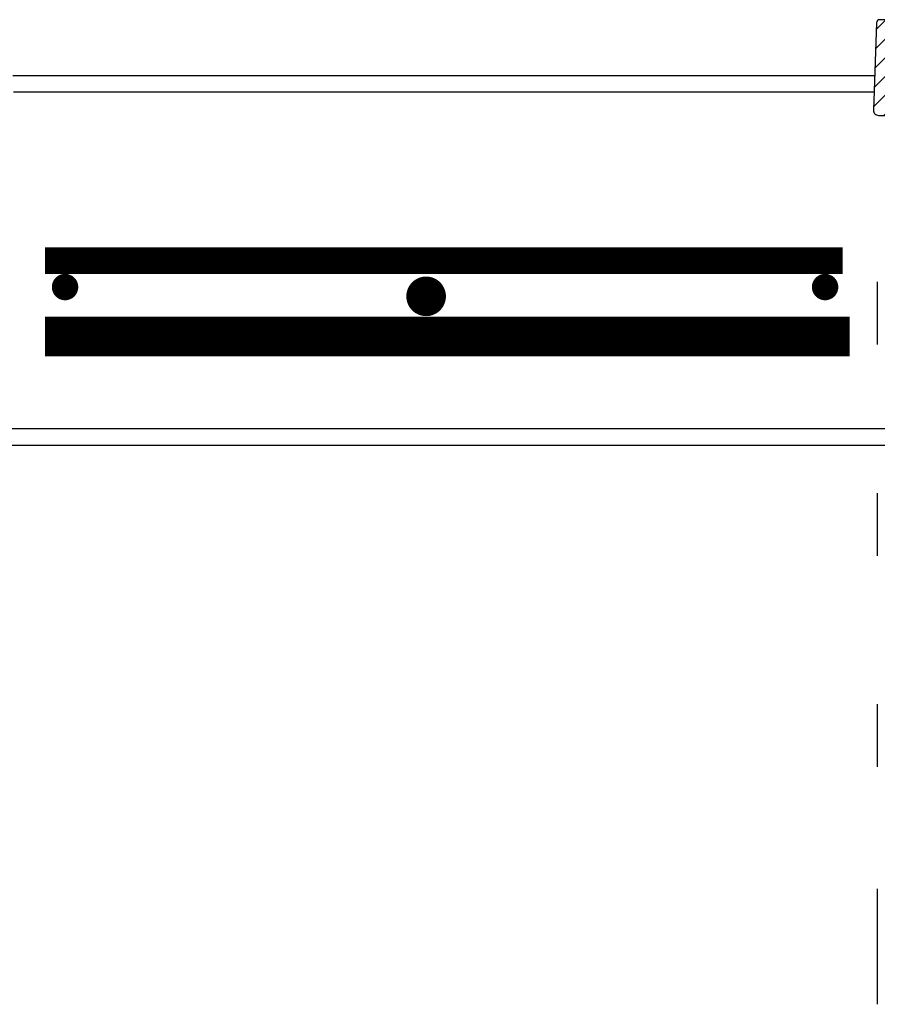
# Model space of a CAD drawing. Extents: x 990 to 4202, y -422 to 622.
# Tile 236 of 256: x 1473 to 1489, y 485 to 504. Entities that reach past the tile are written whole.
import ezdxf

# ---------------------------------------------------------------- set-up
doc = ezdxf.new("R2010")
doc.units = 0
doc.header["$MEASUREMENT"] = 0
doc.linetypes.add('HIDDEN', pattern=[0.375, 0.25, -0.125])
doc.linetypes.add('TANK-SLAB$0$DASHED', pattern=[0.75, 0.5, -0.25])
for name, color, linetype in [('REBAR', 4, 'TANK-SLAB$0$DASHED'), ('SPILL-BUCKET', 1, 'CONTINUOUS'), ('TANK-SLAB', 6, 'CONTINUOUS')]:
    doc.layers.add(name, color=color, linetype=linetype)

msp = doc.modelspace()

# ---------------------------------------------------------------- hatches: boundary and pattern name
at = {"layer": 'SPILL-BUCKET'}
h = msp.add_hatch(dxfattribs=at)
h.set_pattern_fill('ANSI31', scale=2, style=0)
h.set_pattern_definition([(45, (7733.367, -797.75803), (-0.176776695, 0.176776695), [])])
edge = h.paths.add_edge_path()
edge.add_line((1490.20231, 501.10235), (1490.25178, 502.5188))
edge.add_line((1490.25178, 502.5188), (1490.19357, 502.58122))
edge.add_line((1490.19357, 502.58122), (1489.19547, 502.58122))
edge.add_arc((1489.19515, 502.59652), 0.01531, 181.187215, 271.187215, ccw=False)
edge.add_line((1489.17984, 502.59621), (1489.17984, 503.50244))
edge.add_arc((1489.14859, 503.50244), 0.03125, 0, 90)
edge.add_line((1489.14859, 503.53369), (1489.00677, 503.53369))
edge.add_arc((1489.00677, 503.47119), 0.0625, 90, 178.000024)
edge.add_line((1488.94431, 503.47337), (1488.88656, 501.81945))
edge.add_arc((1488.98025, 501.81618), 0.09375, 178.000024, 270)
edge.add_line((1488.98025, 501.72243), (1489.73472, 501.72243))
edge.add_arc((1489.73468, 501.59747), 0.12496, 1.981123, 89.981076, ccw=False)
edge.add_line((1489.85956, 501.60179), (1489.877, 501.10235))
edge.add_line((1489.877, 501.10235), (1490.20231, 501.10235))

# ---------------------------------------------------------------- linework, layer by layer
at = {"layer": 'REBAR', "linetype": 'HIDDEN', "const_width": 0.5}
msp.add_lwpolyline([(1473.20588, 498.97141), (1488.30301, 498.97141)], dxfattribs=at)
at = {"layer": 'REBAR'}
for points, const_width in [([(1473.7088, 498.47139, -1), (1473.4588, 498.47139, -1)], 0.25), ([(1487.84491, 498.47139, 1), (1488.09491, 498.47139, 1)], 0.25), ([(1480.60561, 498.29581, -1), (1480.23061, 498.29581, -1)], 0.375)]:
    msp.add_lwpolyline(points, format="xyb", close=True, dxfattribs=dict(at, const_width=const_width))
at = {"layer": 'REBAR', "const_width": 0.75}
msp.add_lwpolyline([(1473.20588, 497.53689), (1488.43732, 497.53689)], dxfattribs=at)
at = {"layer": 'SPILL-BUCKET', "color": 1, "linetype": 'Continuous'}
for p, q in [((1488.95812, 498.56726), (1488.95812, 497.38273)), ((1488.95812, 494.56999), (1488.95812, 493.38546)), ((1488.95812, 490.57272), (1488.95812, 489.38819)), ((1488.95812, 487.07511), (1488.95812, 484.89127))]:
    msp.add_line(p, q, dxfattribs=at)
at = {"layer": 'SPILL-BUCKET', "color": 2, "linetype": 'Continuous'}
msp.add_lwpolyline([(1490.20231, 501.10235), (1490.25178, 502.5188), (1490.19357, 502.58122), (1489.19547, 502.58122, -0.41421356), (1489.17984, 502.59621), (1489.17984, 503.50244, 0.41421356), (1489.14859, 503.53369), (1489.00677, 503.53369, 0.40402635), (1488.94431, 503.47337), (1488.88656, 501.81945, 0.4244747), (1488.98025, 501.72243), (1489.73472, 501.72243, -0.40402598), (1489.85956, 501.60179), (1489.877, 501.10235), (1490.20231, 501.10235)], format="xyb", dxfattribs=at)
at = {"layer": 'TANK-SLAB', "color": 2, "linetype": 'Continuous'}
for p, q in [((1472.59532, 502.47875), (1488.90958, 502.47875)), ((1472.60623, 502.16625), (1488.89867, 502.16625)), ((1471.48188, 495.79125), (1490.02301, 495.79125)), ((1471.48188, 495.47875), (1490.02301, 495.47875))]:
    msp.add_line(p, q, dxfattribs=at)

doc.saveas('drawing.dxf')
